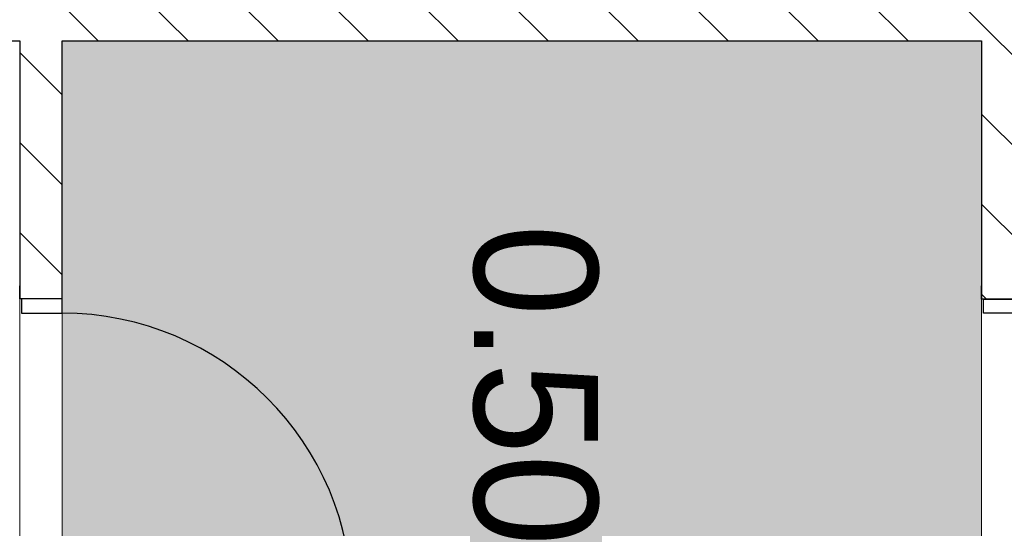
# Model space of a CAD drawing. Header units: millimetres. Extents: x -40063 to 512011, y 350190 to 687060.
# Tile 246 of 256: x 257473 to 260257, y 444296 to 445734. Entities that reach past the tile are written whole.
import ezdxf
from ezdxf.enums import TextEntityAlignment as Align

# ---------------------------------------------------------------- set-up
doc = ezdxf.new("R2010")
doc.units = ezdxf.units.MM
doc.layers.get('0').update_dxf_attribs({"color": 8})
doc.layers.add('Elementy Modelu - Strefy', color=8, linetype='Continuous')
doc.layers.add('Konstrukcja - Ściany zew', color=8, linetype='Continuous')
doc.styles.add('GENERATED_STYLE_2', font='txt')
doc.styles.get("Standard").update_dxf_attribs({"font": 'arial.ttf'})
pattern_1 = [(45, (2007650.3, -1666877.53), (-127.279217, 127.279217), [])]

# ---------------------------------------------------------------- blocks, each defined once
blk = doc.blocks.new('prysznice_0.50_95', base_point=(4418026.4, -2103582.6))
at = {"layer": 'Elementy Modelu - Strefy', "linetype": 'Continuous', "lineweight": 0}
blk.add_hatch(color=255, dxfattribs=at).paths.add_polyline_path([(4416989, -2102322.4), (4416989, -2104922.4), (4419656, -2104922.4), (4419656, -2102322.4)])
at = {"linetype": 'Continuous', "lineweight": 0, "flags": 1}
for tag in ['ROOM_NAME', 'ROOM_NUMBER', 'ROOM_AREA', 'ROOM_PERIM', 'ROOM_WALLS_SURF', 'ROOM_DOORS_SURF', 'ROOM_WINDS_SURF', 'ROOM_BASELEV', 'ROOM_HEIGHT', 'ROOM_NET_AREA', 'ROOM_REDUCED_AREA', 'ROOM_CALC_AREA', 'ROOM_VOLUME']:
    blk.add_attdef(tag, text='', height=200, dxfattribs=at).set_placement((4418026.4, -2103639.7), align=Align.BOTTOM_LEFT)
at = {"layer": 'Elementy Modelu - Strefy', "color": 5, "lineweight": 13, "insert": (4417507.5, -2103407.6), "char_height": 350, "attachment_point": 1, "style": 'GENERATED_STYLE_2'}
blk.add_mtext('{0.50}', dxfattribs=at)
blk = doc.blocks.new('Ściana_221', base_point=(4416989, -2106912.4))
at = {"layer": 'Konstrukcja - Ściany zew', "linetype": 'Continuous'}
h = blk.add_hatch(dxfattribs=at)
h.set_pattern_fill('Bloczki_ceramiczne', color=256, style=0, pattern_type=2)
h.set_pattern_definition(pattern_1)
h.paths.add_polyline_path([(4416869, -2104922.4), (4416989, -2104922.4), (4416989, -2102322.4), (4416869, -2102322.4)])
h = blk.add_hatch(dxfattribs=at)
h.set_pattern_fill('Bloczki_ceramiczne', color=256, style=0, pattern_type=2)
h.set_pattern_definition(pattern_1)
h.paths.add_polyline_path([(4416869, -2106912.4), (4416989, -2106912.4), (4416989, -2105042.4), (4416869, -2105042.4)])
at = {"layer": 'Konstrukcja - Ściany zew', "linetype": 'Continuous', "flags": 128}
for points in [[(4416989, -2104922.4), (4416989, -2102322.4)], [(4416989, -2106912.4), (4416989, -2105042.4)]]:
    blk.add_lwpolyline(points, dxfattribs=at)
blk = doc.blocks.new('Drzwi 16_10')
at = {"layer": 'Konstrukcja - Ściany zew', "linetype": 'Continuous'}
for p, q in [((410, 0), (410, 820)), ((-450, 0), (-487, 0)), ((-410, 0), (-450, 0)), ((-450, 0), (-450, -115)), ((-450, 0), (-450, -115)), ((-410, -115), (-410, 0)), ((450, 0), (410, 0)), ((410, 0), (410, -115)), ((450, -115), (450, 0)), ((450, 0), (450, -115)), ((450, 0), (487, 0)), ((-450, -120), (-487, -120)), ((-450, -115), (-410, -115)), ((-450, -115), (-450, -120)), ((410, -115), (450, -115)), ((450, -115), (450, -120)), ((450, -120), (487, -120))]:
    blk.add_line(p, q, dxfattribs=at)
blk.add_arc((410, 0), 820, 90, 180, dxfattribs=at)
blk = doc.blocks.new('Ściana_222', base_point=(4414241.7, -2105042.4))
at = {"layer": 'Konstrukcja - Ściany zew', "linetype": 'Continuous'}
h = blk.add_hatch(dxfattribs=at)
h.set_pattern_fill('Bloczki_ceramiczne', color=256, style=0, pattern_type=2)
h.set_pattern_definition(pattern_1)
h.paths.add_polyline_path([(4416109, -2105042.4), (4417719, -2105042.4), (4417719, -2105037.4), (4417719, -2104922.4), (4416109, -2104922.4), (4416109, -2105037.4)])
for p, q in [((4417719, -2104922.4), (4417682, -2104922.4)), ((4417719, -2104922.4), (4417719, -2105037.4)), ((4417719, -2105042.4), (4417682, -2105042.4)), ((4417719, -2105037.4), (4417719, -2105042.4))]:
    blk.add_line(p, q, dxfattribs=at)
at = {"layer": 'Konstrukcja - Ściany zew', "linetype": 'Continuous', "flags": 128}
for points in [[(4417719, -2104922.4), (4416989, -2104922.4)], [(4416989, -2105042.4), (4417719, -2105042.4)]]:
    blk.add_lwpolyline(points, dxfattribs=at)
at = {"layer": 'Konstrukcja - Ściany zew', "linetype": 'Continuous', "zscale": 1000}
blk.add_blockref('Drzwi 16_10', (4418169, -2104922.4), dxfattribs=at)
blk = doc.blocks.new('Drzwi 16_32')
at = {"layer": 'Konstrukcja - Ściany zew', "linetype": 'Continuous'}
for p, q in [((410, 0), (410, 820)), ((-450, 0), (-487, 0)), ((-410, 0), (-450, 0)), ((-450, 0), (-450, -115)), ((-450, 0), (-450, -115)), ((-410, -115), (-410, 0)), ((450, 0), (410, 0)), ((410, 0), (410, -115)), ((450, -115), (450, 0)), ((450, 0), (450, -115)), ((450, 0), (487, 0)), ((-450, -120), (-487, -120)), ((-450, -115), (-410, -115)), ((-450, -115), (-450, -120)), ((410, -115), (450, -115)), ((450, -115), (450, -120)), ((450, -120), (487, -120))]:
    blk.add_line(p, q, dxfattribs=at)
blk.add_arc((410, 0), 820, 90, 180, dxfattribs=at)
blk = doc.blocks.new('Ściana_223', base_point=(4414216.5, -2102322.4))
at = {"layer": 'Konstrukcja - Ściany zew', "linetype": 'Continuous'}
h = blk.add_hatch(dxfattribs=at)
h.set_pattern_fill('Bloczki_ceramiczne', color=256, style=0, pattern_type=2)
h.set_pattern_definition(pattern_1)
h.paths.add_polyline_path([(4416109, -2102322.4), (4417719, -2102322.4), (4417719, -2102317.4), (4417719, -2102202.4), (4416109, -2102202.4), (4416109, -2102317.4)])
for p, q in [((4417719, -2102202.4), (4417719, -2102317.4)), ((4417719, -2102322.4), (4417682, -2102322.4)), ((4417719, -2102317.4), (4417719, -2102322.4))]:
    blk.add_line(p, q, dxfattribs=at)
at = {"layer": 'Konstrukcja - Ściany zew', "linetype": 'Continuous', "flags": 128}
blk.add_lwpolyline([(4416989, -2102322.4), (4417719, -2102322.4)], dxfattribs=at)
at = {"layer": 'Konstrukcja - Ściany zew', "linetype": 'Continuous', "xscale": -1, "zscale": 1000}
blk.add_blockref('Drzwi 16_32', (4418169, -2102202.4), dxfattribs=at)

msp = doc.modelspace()

# ---------------------------------------------------------------- linework, layer by layer
at = {"layer": 'Elementy Modelu - Strefy', "color": 255, "linetype": 'Continuous', "lineweight": 0, "flags": 128}
for points in [[(257472.66241, 445674.04899), (255602.66241, 445674.04899), (255602.66241, 443007.06431), (257472.66241, 443007.06431)], [(260192.66241, 445674.04899), (257592.66241, 445674.04899), (257592.66241, 443007.06431), (260192.66241, 443007.06431)]]:
    msp.add_lwpolyline(points, close=True, dxfattribs=at)

# ---------------------------------------------------------------- block references
at = {"layer": 'Elementy Modelu - Strefy', "color": 5, "linetype": 'Continuous', "lineweight": 13, "rotation": 270}
msp.add_blockref('prysznice_0.50_95', (258932.48957, 444636.72176), dxfattribs=at)
at = {"layer": 'Konstrukcja - Ściany zew', "rotation": 270}
for name, p in [('Ściana_223', (260192.66241, 448446.57536)), ('Ściana_222', (257472.66241, 448421.40809)), ('Ściana_221', (255602.66241, 445674.04899))]:
    msp.add_blockref(name, p, dxfattribs=at)

doc.saveas('drawing.dxf')
